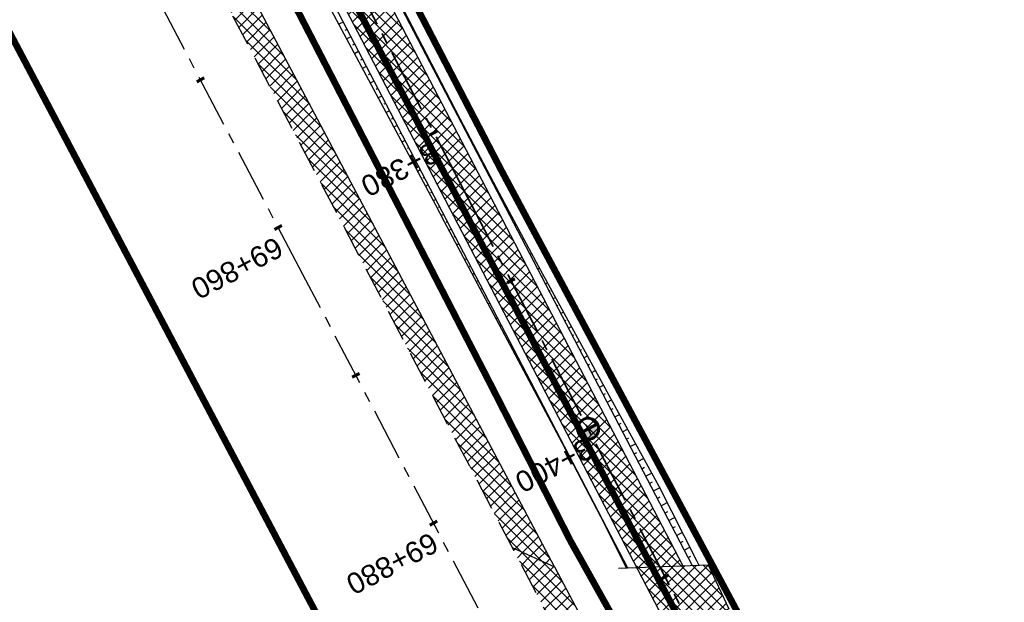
# Model space of a CAD drawing. Header units: metres. Extents: x 7529682 to 7533751, y 5721195 to 5727842.
# Tile 38 of 179: x 7531267 to 7531326, y 5724785 to 5724820. Entities that reach past the tile are written whole.
import ezdxf

# ---------------------------------------------------------------- set-up
doc = ezdxf.new("R2010")
doc.units = ezdxf.units.M
for name, pattern in [('817-dzialki-09-05-04$0$HIDDEN', [0.375, 0.25, -0.125]), ('ACAD_ISO05W100', [33, 24, -3, 0, -3, 0, -3]), ('CENTER', [50.8, 31.75, -6.35, 6.35, -6.35]), ('CENTER2', [28.575, 19.05, -3.175, 3.175, -3.175]), ('HIDDEN', [9.525, 6.35, -3.175])]:
    doc.linetypes.add(name, pattern=pattern)
for name, color, linetype in [('C-DROGI-SYTUACJA', 7, 'Continuous'), ('C-DROGI-SYTUACJA-ETYKIETY', 7, 'Continuous'), ('D-hatch-pobocza', 131, 'Continuous'), ('D-hatch-zjazdy-BA', 244, 'Continuous'), ('D-hatch-zjazdy-kruszywo', 111, 'Continuous'), ('D-pobocza', 60, 'Continuous'), ('D-rowy', 160, 'Continuous'), ('D-skarpa', 2, 'Continuous'), ('D-skarpa-kreskowanie', 2, 'Continuous')]:
    doc.layers.add(name, color=color, linetype=linetype)
for name, color, linetype, lineweight, true_color in [('D-ewidencja-numery', 7, 'Continuous', 50, 0x40ff00), ('D-hatch-ciag-pieszo-rowerowy', 7, 'Continuous', 13, 0xff9f80), ('D-LR-etap-III', 7, '817-dzialki-09-05-04$0$HIDDEN', 50, 0x00008f)]:
    doc.layers.add(name, color=color, linetype=linetype, lineweight=lineweight, true_color=true_color)
for name, color, linetype, lineweight in [('D-krawędzie', 3, 'Continuous', 30), ('D-obrzeża', 2, 'Continuous', 30), ('D-oś', 10, 'CENTER', 30), ('D-pas-drogowy', 7, 'ACAD_ISO05W100', 50), ('D-zjazdy', 202, 'Continuous', 30)]:
    doc.layers.add(name, color=color, linetype=linetype, lineweight=lineweight)
doc.layers.add('poprzeczki', color=7, linetype='Continuous', true_color=0x0000c7)
doc.styles.get("Standard").update_dxf_attribs({"font": 'arial.ttf'})
pattern_1 = [(45, (0.88535, 0.46493), (-0.33675960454, 0.33675960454), []), (135, (0.88535, 0.46493), (-0.33675960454, -0.33675960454), [])]
pattern_2 = [(45, (0, 0), (-0.33675960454, 0.33675960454), []), (135, (0, 0), (-0.33675960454, -0.33675960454), [])]

# ---------------------------------------------------------------- blocks, each defined once
blk = doc.blocks.new('AeccTickLine')
at = {"color": 0, "linetype": 'ByBlock', "lineweight": -2}
blk.add_line((0, 1), (0, -1), dxfattribs=at)
blk = doc.blocks.new('kilometraz')
at = {"linetype": 'ByBlock', "lineweight": -2}
blk.add_hatch(color=0, dxfattribs=at).paths.add_polyline_path([(0, -0.28125, 0.41421356), (0.28125, 0, 0.41421356), (0, 0.28125)])
at = {"color": 0, "linetype": 'ByBlock', "lineweight": -2}
blk.add_line((0, 0.28125), (0, -0.28125), dxfattribs=at)
blk.add_circle((0, 0), 0.28125, dxfattribs=at)

msp = doc.modelspace()

# ---------------------------------------------------------------- hatches: boundary and pattern name
at = {"layer": 'D-hatch-ciag-pieszo-rowerowy'}
h = msp.add_hatch(dxfattribs=at)
h.set_pattern_fill('ANSI37', color=256, scale=0.15, style=0)
h.set_pattern_definition(pattern_1)
h.paths.add_polyline_path([(7531176.002, 5725035.633), (7531173.776, 5725034.493), (7531202.515, 5724979.795), (7531233.696, 5724920.95), (7531258.824, 5724873.473), (7531292.225, 5724809.507), (7531303.703, 5724787.477), (7531306.47, 5724787.579), (7531294.441, 5724810.665), (7531261.037, 5724874.637), (7531235.905, 5724922.12), (7531204.726, 5724980.962)])
at = {"layer": 'D-hatch-pobocza'}
h = msp.add_hatch(dxfattribs=at)
h.set_pattern_fill('ANSI37', color=256, scale=0.15, style=0)
h.set_pattern_definition(pattern_2)
h.paths.add_polyline_path([(7531224.12, 5724929.62), (7531213.15, 5724949.98), (7531200.73, 5724973.91), (7531188.83, 5724996.41), (7531176.89, 5725019.33), (7531166.91, 5725038.07), (7531158.98, 5725054.059), (7531158.142, 5725051.386), (7531167.38, 5725033.767), (7531197.165, 5724976.988), (7531228.151, 5724918.034), (7531253.153, 5724870.491), (7531286.796, 5724806.654), (7531296.235, 5724788.675), (7531298.776, 5724787.518), (7531278.14, 5724826.49), (7531263.88, 5724853.83), (7531259.01, 5724862.85), (7531247.51, 5724884.88), (7531235.21, 5724908.21)])
at = {"layer": 'D-hatch-zjazdy-BA'}
h = msp.add_hatch(dxfattribs=at)
h.set_pattern_fill('ANSI37', color=256, scale=0.15, style=0)
h.set_pattern_definition(pattern_1)
h.paths.add_polyline_path([(7531305.884, 5724783.292), (7531309.218, 5724784.999), (7531307.992, 5724787.635), (7531303.703, 5724787.477)])
at = {"layer": 'D-hatch-zjazdy-kruszywo'}
h = msp.add_hatch(dxfattribs=at)
h.set_pattern_fill('ANSI37', color=256, scale=0.15, style=0)
h.set_pattern_definition(pattern_2)
h.paths.add_polyline_path([(7531298.776, 5724787.518), (7531296.235, 5724788.675), (7531302.441, 5724776.853), (7531302.377, 5724780.719)])

# ---------------------------------------------------------------- linework, layer by layer
at = {"layer": 'C-DROGI-SYTUACJA', "color": 10, "linetype": 'CENTER2', "lineweight": 35, "ltscale": 0.2}
msp.add_lwpolyline([(7531156.869, 5725074.83), (7531166.993, 5725055.55, -0.068732), (7531168.479, 5725051.432), (7531169.1, 5725048.503, 0.068783), (7531171.89, 5725040.776), (7531203.621, 5724980.378), (7531234.8, 5724921.535), (7531259.931, 5724874.055), (7531293.333, 5724810.086), (7531313.16, 5724772.033), (7531341.529, 5724719.923, -0.009023), (7531346.533, 5724710.322), (7531363.735, 5724675.815), (7531380.065, 5724644.823), (7531398.584, 5724609.363), (7531424.897, 5724559.228), (7531446.142, 5724518.961), (7531474.816, 5724464.452), (7531498.201, 5724419.897)], format="xyb", dxfattribs=at)
at = {"layer": 'D-ewidencja-numery', "color": 12, "ltscale": 15, "true_color": 0xc70000}
msp.add_lwpolyline([(7531166.31, 5725074.58), (7531172.29, 5725062.58), (7531170.59, 5725055.606), (7531173.733, 5725044.081), (7531215.342, 5724964.86), (7531238.054, 5724921.685), (7531262.39, 5724875.283), (7531295.587, 5724811.266), (7531348.488, 5724712.363), (7531363.741, 5724682.684), (7531366.987, 5724675.865), (7531382.541, 5724646.111), (7531401.299, 5724610.875), (7531428.965, 5724558.862), (7531449.111, 5724520.398), (7531477.293, 5724465.831), (7531500.996, 5724421.113)], dxfattribs=at)
at = {"layer": 'D-krawędzie', "linetype": 'HIDDEN', "ltscale": 0.3, "flags": 128}
msp.add_lwpolyline([(7530572.01, 5726166.06), (7530620.381, 5726072.761), (7530641.555, 5726032.008), (7530660.961, 5725995.07), (7530689.128, 5725941.54), (7530707.336, 5725907.032), (7530725.256, 5725873.093), (7530743.97, 5725837.654), (7530770.527, 5725787.119), (7530787.864, 5725754.267), (7530809.898, 5725712.542), (7530824.739, 5725684.389), (7530840.856, 5725653.693), (7530860.675, 5725616.154), (7530865.283, 5725607.394), (7530878.05, 5725583.08), (7530918.172, 5725507.178), (7530950.163, 5725446.305), (7530993.419, 5725364.265), (7531022.766, 5725308.719), (7531053.81, 5725249.872), (7531081.166, 5725197.875), (7531103.902, 5725154.541), (7531128.123, 5725108.448), (7531149.3, 5725068.25), (7531167.38, 5725033.767), (7531197.165, 5724976.988), (7531228.151, 5724918.034), (7531253.153, 5724870.491), (7531286.796, 5724806.654), (7531306.74, 5724768.665), (7531335.094, 5724714.652), (7531357.319, 5724672.439), (7531373.645, 5724641.454), (7531392.162, 5724605.999), (7531418.48, 5724555.853), (7531439.727, 5724515.582), (7531468.399, 5724461.077), (7531491.782, 5724416.528), (7531531.99, 5724339.833), (7531557.227, 5724291.659), (7531569.852, 5724267.577), (7531591.376, 5724226.548), (7531610.004, 5724191.103), (7531616.883, 5724177.999), (7531629.985, 5724153.025), (7531641.007, 5724132.022), (7531664.906, 5724087.617), (7531677.644, 5724064.786), (7531683.112, 5724054.988), (7531686.753, 5724048.18), (7531695.448, 5724031.697), (7531703.749, 5724015.917), (7531709.214, 5724005.514), (7531719.389, 5723986.147), (7531726.295, 5723973), (7531732.741, 5723960.736), (7531735.13, 5723956.19)], dxfattribs=at)
at = {"layer": 'D-LR-etap-III', "ltscale": 10, "flags": 128}
msp.add_lwpolyline([(7531750.474, 5723895.103, 0.4, 0.4, 0), (7531750.505, 5723895.13, 0.4, 0.4, 0), (7531682.71, 5724022.92, 0.4, 0.4, 0), (7531619.177, 5724147.204, 0.4, 0.4, 0), (7531592.309, 5724198.489, 0.4, 0.4, 0), (7531553.264, 5724272.919, 0.4, 0.4, 0), (7531504.02, 5724366.79, 0.4, 0.4, 0), (7531482.09, 5724407.62, 0.4, 0.4, 0), (7531412.35, 5724541.183, 0.4, 0.4, 0), (7531388.464, 5724586.93, 0.4, 0.4, 0), (7531345.12, 5724669.94, 0.4, 0.4, 0), (7531127.66, 5725081.67, 0.4, 0.4, 0), (7531059.253, 5725211.041, 0.4, 0.4, 0), (7531008.007, 5725307.954, 0.4, 0.4, 0), (7530964.182, 5725390.836, 0.4, 0.4, 0), (7530914.557, 5725484.684, 0.4, 0.4, 0), (7530865.243, 5725577.494, 0.4, 0.4, 0), (7530840.085, 5725624.059, 0.4, 0.4, 0), (7530802.56, 5725694.925, 0.4, 0.4, 0), (7530755.54, 5725787.51, 0.4, 0.4, 0), (7530708.718, 5725876.303, 0.4, 0.4, 0), (7530695.12, 5725902.09, 0.4, 0.4, 0), (7530642.914, 5726001.078, 0.4, 0.4, 0), (7530634.935, 5726016.147, 0.4, 0.4, 0), (7530610.82, 5726061.93, 0.4, 0.4, 0), (7530610.82, 5726061.93, 0.4, 0.4, 0), (7530607.21, 5726063.51, 0.4, 0.4, 0), (7530597.42, 5726080.68, 0.4, 0.4, 0), (7530591.16, 5726088.44, 0.4, 0.4, 0), (7530581.28, 5726107.21, 0.4, 0.4, 0), (7530571.29, 5726130.56, 0.4, 0.4, 0), (7530549.555, 5726171.527, 0.4, 0.4, 0), (7530531.014, 5726206.474, 0.4, 0.4, 0), (7530516.461, 5726236.017, 0.4, 0.4, 0), (7530500.799, 5726266.141, 0.4, 0.4, 0), (7530491.35, 5726283.94, 0.4, 0.4, 0), (7530482.4, 5726303.41, 0.4, 0.4, 0), (7530482.4, 5726303.41, 0.4, 0.4, 0), (7530450.41, 5726357.28, 0.4, 0.4, 0), (7530397.759, 5726458.5, 0.4, 0.4, 0), (7530334.708, 5726583.665, 0.4, 0.4, 0), (7530303.939, 5726645.168, 0.4, 0.4, 0), (7530300.51, 5726651.778, 0.4, 0.4, 0), (7530289.214, 5726671.967, 0.4, 0.4, 0), (7530281.54, 5726685.57, 0.4, 0.4, 0), (7530261.371, 5726724.163, 0.4, 0.4, 0), (7530254.03, 5726738.21, 0.4, 0.4, 0), (7530197.22, 5726845.06, 0.4, 0.4, 0), (7530194.71, 5726849.15, 0.4, 0.4, 0), (7530195.92, 5726850.75, 0.4, 0.4, 0), (7530170.547, 5726892.961, 0.4, 0.4, 0), (7530143.175, 5726945.066, 0.4, 0.4, 0), (7530105.06, 5727018.32, 0.4, 0.4, 0), (7530100.06, 5727027.16, 0.4, 0.4, 0), (7530062.319, 5727099.625, 0.4, 0.4, 0), (7530015.379, 5727189.42, 0.4, 0.4, 0), (7529983.208, 5727250.207, 0.4, 0.4, 0), (7529953.284, 5727306.747, 0.4, 0.4, 0), (7529900.671, 5727406.159, 0.4, 0.4, 0), (7529890.63, 5727425.131, 0.4, 0.4, 0), (7529875.155, 5727454.426, 0.4, 0.4, 0), (7529857.56, 5727487.787, 0.4, 0.4, 0), (7529835.194, 5727530.193, 0.4, 0.4, 0), (7529811.741, 5727574.662, 0.4, 0.4, 0), (7529792.102, 5727611.923, 0.4, 0.4, 0), (7529768.066, 5727657.47, 0.4, 0.4, 0), (7529755.211, 5727682.131, 0.4, 0.4, 0), (7529753.31, 5727681.13, 0.4, 0.4, 0), (7529739.21, 5727707.77, 0.4, 0.4, 0), (7529735.395, 5727711.252, 0.4, 0.4, 0), (7529725.42, 5727730.2, 0.4, 0.4, 0), (7529723.55, 5727729.88, 0.4, 0.4, 0), (7529695.567, 5727782.932, 0.4, 0.4, 0), (7529717.68, 5727794.024, 0.4, 0.4, 0), (7529736.275, 5727758.647, 0.4, 0.4, 0), (7529736.275, 5727758.647, 0.4, 0.4, 0), (7529744.511, 5727750.406, 0.4, 0.4, 0), (7529744.511, 5727750.406, 0.4, 0.4, 0), (7529750.283, 5727738.55, 0.4, 0.4, 0), (7529777.109, 5727687.569, 0.4, 0.4, 0), (7529796.515, 5727651.33, 0.4, 0.4, 0), (7529814.938, 5727616.793, 0.4, 0.4, 0), (7529839.007, 5727572.304, 0.4, 0.4, 0), (7529860.618, 5727532.509, 0.4, 0.4, 0), (7529882.349, 5727491.504, 0.4, 0.4, 0), (7529904.865, 5727449.096, 0.4, 0.4, 0), (7529920.747, 5727418.885, 0.4, 0.4, 0), (7529946.677, 5727368.547, 0.4, 0.4, 0), (7529972.025, 5727320.573, 0.4, 0.4, 0), (7529987.74, 5727290.153, 0.4, 0.4, 0), (7529996.497, 5727273.662, 0.4, 0.4, 0), (7530017.541, 5727234.203, 0.4, 0.4, 0), (7530033.054, 5727204.864, 0.4, 0.4, 0), (7530051.623, 5727170.223, 0.4, 0.4, 0), (7530069.277, 5727137.016, 0.4, 0.4, 0), (7530089.385, 5727097.534, 0.4, 0.4, 0), (7530109.713, 5727060.747, 0.4, 0.4, 0), (7530136.77, 5727011.64, 0.4, 0.4, 0), (7530162.447, 5726962.744, 0.4, 0.4, 0), (7530187.674, 5726916.992, 0.4, 0.4, 0), (7530207.821, 5726879.335, 0.4, 0.4, 0), (7530230.626, 5726834.519, 0.4, 0.4, 0), (7530262.288, 5726776.618, 0.4, 0.4, 0), (7530277.51, 5726760.213, 0.4, 0.4, 0), (7530286.037, 5726744.107, 0.4, 0.4, 0), (7530288.097, 5726735.884, 0.4, 0.4, 0), (7530290.394, 5726725.047, 0.4, 0.4, 0), (7530296.177, 5726713.583, 0.4, 0.4, 0), (7530302.726, 5726701.182, 0.4, 0.4, 0), (7530325.685, 5726657.466, 0.4, 0.4, 0), (7530343.244, 5726623.649, 0.4, 0.4, 0), (7530360.23, 5726591.747, 0.4, 0.4, 0), (7530383.209, 5726548.059, 0.4, 0.4, 0), (7530406.018, 5726503.606, 0.4, 0.4, 0), (7530427.465, 5726462.62, 0.4, 0.4, 0), (7530447.928, 5726424.388, 0.4, 0.4, 0), (7530471.127, 5726379.921, 0.4, 0.4, 0), (7530490.501, 5726343.033, 0.4, 0.4, 0), (7530509.499, 5726306.733, 0.4, 0.4, 0), (7530529.89, 5726267.244, 0.4, 0.4, 0), (7530543.852, 5726238.99, 0.4, 0.4, 0), (7530554.809, 5726218.944, 0.4, 0.4, 0), (7530559.027, 5726212.223, 0.4, 0.4, 0), (7530563.061, 5726206.41, 0.4, 0.4, 0), (7530566.934, 5726200.464, 0.4, 0.4, 0), (7530569.771, 5726194.902, 0.4, 0.4, 0), (7530571.473, 5726191.282, 0.4, 0.4, 0), (7530572.839, 5726188.025, 0.4, 0.4, 0), (7530575.295, 5726182.035, 0.4, 0.4, 0), (7530579.737, 5726173.306, 0.4, 0.4, 0), (7530583.3, 5726167.41, 0.4, 0.4, 0), (7530593.4, 5726163.33, 0.4, 0.4, 0), (7530598.618, 5726155.264, 0.4, 0.4, 0), (7530608.258, 5726140.497, 0.4, 0.4, 0), (7530603.27, 5726136.83, 0.4, 0.4, 0), (7530606.53, 5726131.84, 0.4, 0.4, 0), (7530604.239, 5726124.217, 0.4, 0.4, 0), (7530605.847, 5726121.63, 0.4, 0.4, 0), (7530608.972, 5726116.164, 0.4, 0.4, 0), (7530618.114, 5726097.791, 0.4, 0.4, 0), (7530651.213, 5726034.96, 0.4, 0.4, 0), (7530670.244, 5725998.611, 0.4, 0.4, 0), (7530698.075, 5725945.953, 0.4, 0.4, 0), (7530716.506, 5725911.305, 0.4, 0.4, 0), (7530735.223, 5725875.667, 0.4, 0.4, 0), (7530752.504, 5725842.155, 0.4, 0.4, 0), (7530778.311, 5725793.501, 0.4, 0.4, 0), (7530797.5, 5725756.382, 0.4, 0.4, 0), (7530812.519, 5725728.289, 0.4, 0.4, 0), (7530820.039, 5725713.16, 0.4, 0.4, 0), (7530822.422, 5725710.194, 0.4, 0.4, 0), (7530833.155, 5725688.801, 0.4, 0.4, 0), (7530849.629, 5725656.159, 0.4, 0.4, 0), (7530867.983, 5725621.964, 0.4, 0.4, 0), (7530872.63, 5725612.888, 0.4, 0.4, 0), (7530880.354, 5725597.595, 0.4, 0.4, 0), (7530883.839, 5725593.389, 0.4, 0.4, 0), (7530891.782, 5725587.763, 0.4, 0.4, 0), (7530895.039, 5725584.281, 0.4, 0.4, 0), (7530897.034, 5725580.941, 0.4, 0.4, 0), (7530900.952, 5725579.946, 0.4, 0.4, 0), (7530904.81, 5725571.977, 0.4, 0.4, 0), (7530903.682, 5725568.566, 0.4, 0.4, 0), (7530908.901, 5725558.845, 0.4, 0.4, 0), (7530910.252, 5725545.672, 0.4, 0.4, 0), (7530912.873, 5725538.646, 0.4, 0.4, 0), (7530945.278, 5725478.464, 0.4, 0.4, 0), (7530959.692, 5725450.246, 0.4, 0.4, 0), (7531002.827, 5725368.192, 0.4, 0.4, 0), (7531044.704, 5725290.314, 0.4, 0.4, 0), (7531064.099, 5725253.213, 0.4, 0.4, 0), (7531083.01, 5725216.678, 0.4, 0.4, 0), (7531113.013, 5725158.466, 0.4, 0.4, 0), (7531137.364, 5725113.071, 0.4, 0.4, 0), (7531150.831, 5725086.712, 0.4, 0.4, 0), (7531159.746, 5725076.641, 0.4, 0.4, 0), (7531166.31, 5725074.58, 0.4, 0.4, 0), (7531172.29, 5725062.58, 0.4, 0.4, 0), (7531170.59, 5725055.606, 0.4, 0.4, 0), (7531173.733, 5725044.081, 0.4, 0.4, 0), (7531215.342, 5724964.86, 0.4, 0.4, 0), (7531238.054, 5724921.685, 0.4, 0.4, 0), (7531262.39, 5724875.283, 0.4, 0.4, 0), (7531295.587, 5724811.266, 0.4, 0.4, 0), (7531348.488, 5724712.363, 0.4, 0.4, 0), (7531363.741, 5724682.684, 0.4, 0.4, 0), (7531366.987, 5724675.865, 0.4, 0.4, 0), (7531382.541, 5724646.111, 0.4, 0.4, 0), (7531401.299, 5724610.875, 0.4, 0.4, 0), (7531428.965, 5724558.862, 0.4, 0.4, 0), (7531449.111, 5724520.398, 0.4, 0.4, 0), (7531477.293, 5724465.831, 0.4, 0.4, 0), (7531500.996, 5724421.113, 0.4, 0.4, 0), (7531512.122, 5724400.549, 0.4, 0.4, 0), (7531513.782, 5724396.757, 0.4, 0.4, 0), (7531526.32, 5724379.39, 0.4, 0.4, 0), (7531566.784, 5724302.736, 0.4, 0.4, 0), (7531612.277, 5724225.61, 0.4, 0.4, 0), (7531620.493, 5724210.548, 0.4, 0.4, 0), (7531631.578, 5724196.258, 0.4, 0.4, 0), (7531653.484, 5724152.434, 0.4, 0.4, 0), (7531661.151, 5724128.494, 0.4, 0.4, 0), (7531673.881, 5724101.186, 0.4, 0.4, 0), (7531684.691, 5724081.184, 0.4, 0.4, 0), (7531699.212, 5724051.17, 0.4, 0.4, 0), (7531704.034, 5724040.584, 0.4, 0.4, 0), (7531704.034, 5724040.584, 0.4, 0.4, 0), (7531703.913, 5724037.17, 0.4, 0.4, 0), (7531736.42, 5723969.232, 0.4, 0.4, 0), (7531738.285, 5723967.699, 0.4, 0.4, 0), (7531742.181, 5723962.346, 0.4, 0.4, 0), (7531744.286, 5723958.616, 0.4, 0.4, 0), (7531755.393, 5723944.193, 0.4, 0.4, 0), (7531758.69, 5723936.76, 0.4, 0.4, 0), (7531780.08, 5723929.25, 0.4, 0.4, 0), (7531792.612, 5723906.338, 0.4, 0.4, 0), (7531792.612, 5723906.338, 0.4, 0.4, 0), (7531756.962, 5723883.055, 0.4, 0.4, 0), (7531750.46, 5723895.13, 0.4, 0.4, 0), (7531750.46, 5723895.13, 0, 0, 0)], format="xyseb", dxfattribs=at)
at = {"layer": 'D-obrzeża'}
for points in [[(7531306.47, 5724787.579), (7531294.441, 5724810.665), (7531261.037, 5724874.637), (7531235.905, 5724922.12), (7531204.726, 5724980.962), (7531173.078, 5725041.197, -0.068789), (7531170.289, 5725048.924), (7531169.644, 5725051.962, 0.068574), (7531168.256, 5725055.815), (7531166.709, 5725058.764, -0.29099), (7531166.888, 5725060.903), (7531168.105, 5725062.505)], [(7531162.547, 5725061.318), (7531165.882, 5725054.959, -0.068574), (7531167.27, 5725051.106), (7531167.915, 5725048.068, 0.068789), (7531170.704, 5725040.34), (7531202.515, 5724979.795), (7531233.696, 5724920.95), (7531258.824, 5724873.473), (7531292.225, 5724809.507), (7531312.052, 5724771.454), (7531340.423, 5724719.339, -0.00902), (7531345.426, 5724709.741), (7531362.629, 5724675.233), (7531378.958, 5724644.242), (7531397.477, 5724608.783), (7531423.79, 5724558.646), (7531445.036, 5724518.378), (7531473.71, 5724463.87), (7531497.095, 5724419.316), (7531505.905, 5724402.511, -0.033171), (7531508.586, 5724396.451), (7531511.248, 5724389.164)]]:
    msp.add_lwpolyline(points, format="xyb", dxfattribs=at)
at = {"layer": 'D-oś', "ltscale": 0.1}
msp.add_lwpolyline([(7531488.683, 5724414.901), (7531465.302, 5724459.448), (7531436.63, 5724513.951), (7531415.383, 5724554.223), (7531389.061, 5724604.375), (7531370.545, 5724639.828), (7531354.222, 5724670.808), (7531331.996, 5724713.024), (7531303.641, 5724767.038), (7531283.699, 5724805.024), (7531250.055, 5724868.862), (7531225.053, 5724916.406), (7531194.065, 5724975.362), (7531164.28, 5725032.142), (7531146.202, 5725066.622)], dxfattribs=at)
at = {"layer": 'D-pas-drogowy', "ltscale": 0.2, "flags": 128}
msp.add_lwpolyline([(7531633.019, 5724182.834, 0.4, 0.4, 0), (7531617.559, 5724211.608, 0.4, 0.4, 0), (7531566.784, 5724302.736, 0.4, 0.4, 0), (7531538.419, 5724356.47, 0.4, 0.4, 0), (7531526.32, 5724379.39, 0.4, 0.4, 0), (7531516.102, 5724393.607, 0.4, 0.4, 0.001485), (7531513.78, 5724396.838, 0.4, 0.4, 0), (7531501.87, 5724413.41, 0.4, 0.4, 0), (7531474.926, 5724464.508, 0.4, 0.4, 0), (7531446.2, 5724518.992, 0.4, 0.4, 0), (7531424.962, 5724559.262, 0.4, 0.4, 0), (7531398.444, 5724609.566, 0.4, 0.4, 0), (7531379.647, 5724645.216, 0.4, 0.4, 0), (7531365.23, 5724672.56, 0.4, 0.4, 0), (7531341.306, 5724717.915, 0.4, 0.4, 0), (7531312.9, 5724771.789, 0.4, 0.4, 0), (7531292.591, 5724810.307, 0.4, 0.4, 0), (7531259.392, 5724873.271, 0.4, 0.4, 0), (7531233.74, 5724921.923, 0.4, 0.4, 0), (7531203.073, 5724980.092, 0.4, 0.4, 0), (7531173.471, 5725036.225, 0.4, 0.4, 0), (7531168.27, 5725046.09, 0.4, 0.4, 0), (7531172.29, 5725062.58, 0.4, 0.4, 0), (7531166.31, 5725074.58, 0.4, 0.4, 0), (7531150.32, 5725079.6, 0.4, 0.4, 0), (7531141.5, 5725096.43, 0.4, 0.4, 0), (7531109.312, 5725157.814, 0.4, 0.4, 0), (7531086.641, 5725201.048, 0.4, 0.4, 0), (7531059.198, 5725253.384, 0.4, 0.4, 0), (7531028.207, 5725312.489, 0.4, 0.4, 0), (7530999.105, 5725367.99, 0.4, 0.4, 0), (7530956.248, 5725449.725, 0.4, 0.4, 0), (7530924.398, 5725510.464, 0.4, 0.4, 0), (7530897.51, 5725561.74, 0.4, 0.4, 0), (7530894.46, 5725566.14, 0.4, 0.4, 0), (7530892.16, 5725570.49, 0.4, 0.4, 0), (7530869.363, 5725613.307, 0.4, 0.4, 0), (7530861.694, 5725627.705, 0.4, 0.4, 0), (7530852.74, 5725644.52, 0.4, 0.4, 0), (7530831.51, 5725684.2, 0.4, 0.4, 0), (7530811.13, 5725722.52, 0.4, 0.4, 0), (7530792.348, 5725757.941, 0.4, 0.4, 0), (7530768.03, 5725803.8, 0.4, 0.4, 0), (7530748.769, 5725840.179, 0.4, 0.4, 0), (7530727.7, 5725879.97, 0.4, 0.4, 0), (7530712.098, 5725909.545, 0.4, 0.4, 0), (7530693.644, 5725944.645, 0.4, 0.4, 0), (7530665.702, 5725997.539, 0.4, 0.4, 0), (7530641.76, 5726042.88, 0.4, 0.4, 0), (7530616.5, 5726091.48, 0.4, 0.4, 0), (7530604.628, 5726114.32, 0.4, 0.4, -0.007763), (7530602.5, 5726118.43, 0.4, 0.4, 0), (7530603.992, 5726123.395, 0.4, 0.4, 0), (7530606.53, 5726131.84, 0.4, 0.4, 0), (7530603.27, 5726136.83, 0.4, 0.4, 0), (7530593.776, 5726151.369, 0.4, 0.4, 0), (7530590.203, 5726156.84, 0.4, 0.4, 0), (7530583.3, 5726167.41, 0.4, 0.4, 0), (7530580.578, 5726170.428, 0.4, 0.4, 0), (7530575.85, 5726175.67, 0.4, 0.4, 0), (7530569.01, 5726186.66, 0.4, 0.4, 0), (7530562.555, 5726199.189, 0.4, 0.4, 0), (7530555.67, 5726211.39, 0.4, 0.4, 0), (7530548.29, 5726224.23, 0.4, 0.4, 0), (7530540.58, 5726237.71, 0.4, 0.4, 0), (7530532.68, 5726252.65, 0.4, 0.4, 0), (7530524.06, 5726269.35, 0.4, 0.4, 0), (7530502.82, 5726309.91, 0.4, 0.4, 0), (7530488.83, 5726336.63, 0.4, 0.4, 0), (7530466.03, 5726380.16, 0.4, 0.4, 0), (7530438.47, 5726432.77, 0.4, 0.4, 0), (7530424.53, 5726459.09, 0.4, 0.4, 0), (7530401.63, 5726502.97, 0.4, 0.4, 0), (7530383.38, 5726538.06, 0.4, 0.4, 0), (7530353.97, 5726593.52, 0.4, 0.4, 0), (7530338.47, 5726622.74, 0.4, 0.4, 0), (7530322.01, 5726653.88, 0.4, 0.4, 0), (7530297.54, 5726700.33, 0.4, 0.4, 0), (7530287.38, 5726719.6, 0.4, 0.4, 0), (7530285.95, 5726722.316, 0.4, 0.4, 0), (7530280.26, 5726733.12, 0.4, 0.4, 0), (7530266.73, 5726758.74, 0.4, 0.4, 0), (7530260.42, 5726770.47, 0.4, 0.4, 0), (7530253.25, 5726783.82, 0.4, 0.4, 0), (7530244.95, 5726799.33, 0.4, 0.4, 0), (7530239.39, 5726808.49, 0.4, 0.4, 0), (7530238.29, 5726807.9, 0.4, 0.4, 0), (7530218.11, 5726850.67, 0.4, 0.4, 0), (7530175.907, 5726928.168, 0.4, 0.4, 0), (7530096.68, 5727076.15, 0.4, 0.4, 0), (7530094.68, 5727079.89, 0.4, 0.4, 0), (7530064.597, 5727135.523, 0.4, 0.4, 0), (7530046.731, 5727168.892, 0.4, 0.4, 0), (7530025.803, 5727208.461, 0.4, 0.4, 0), (7530012.847, 5727232.979, 0.4, 0.4, 0), (7529994.15, 5727268.45, 0.4, 0.4, 0), (7529981.671, 5727291.93, 0.4, 0.4, 0), (7529949.89, 5727351.73, 0.4, 0.4, 0), (7529924.75, 5727399.03, 0.4, 0.4, 0), (7529915.516, 5727417.1, 0.4, 0.4, 0), (7529885.83, 5727475.19, 0.4, 0.4, 0), (7529862.56, 5727519.97, 0.4, 0.4, 0), (7529852.985, 5727538.191, 0.4, 0.4, 0), (7529836.513, 5727569.511, 0.4, 0.4, 0), (7529815.369, 5727609.141, 0.4, 0.4, 0), (7529792.795, 5727651.247, 0.4, 0.4, 0), (7529774.199, 5727685.858, 0.4, 0.4, 0), (7529746.966, 5727736.059, 0.4, 0.4, 0), (7529733.92, 5727757.62, 0.4, 0.4, 0), (7529708.607, 5727806.389, 0.4, 0.4, 0), (7529688.492, 5727796.345, 0.4, 0.4, 0), (7529723.55, 5727729.88, 0.4, 0.4, 0), (7529725.42, 5727730.2, 0.4, 0.4, 0), (7529735.38, 5727711.28, 0.4, 0.4, 0), (7529739.21, 5727707.77, 0.4, 0.4, 0), (7529753.31, 5727681.13, 0.4, 0.4, 0), (7529755.178, 5727682.114, 0.4, 0.4, 0), (7529792.102, 5727611.923, 0.4, 0.4, 0), (7529811.741, 5727574.662, 0.4, 0.4, 0), (7529835.194, 5727530.193, 0.4, 0.4, 0), (7529857.56, 5727487.787, 0.4, 0.4, 0), (7529875.155, 5727454.426, 0.4, 0.4, 0), (7529890.63, 5727425.131, 0.4, 0.4, 0), (7529900.671, 5727406.159, 0.4, 0.4, 0), (7529953.284, 5727306.747, 0.4, 0.4, 0), (7529983.208, 5727250.207, 0.4, 0.4, 0), (7530015.379, 5727189.42, 0.4, 0.4, 0), (7530062.319, 5727099.625, 0.4, 0.4, 0), (7530100.06, 5727027.16, 0.4, 0.4, 0), (7530105.06, 5727018.32, 0.4, 0.4, 0), (7530143.175, 5726945.066, 0.4, 0.4, 0), (7530170.547, 5726892.961, 0.4, 0.4, 0), (7530195.92, 5726850.75, 0.4, 0.4, 0), (7530194.71, 5726849.15, 0.4, 0.4, 0), (7530197.22, 5726845.06, 0.4, 0.4, 0), (7530254.03, 5726738.21, 0.4, 0.4, 0), (7530261.371, 5726724.163, 0.4, 0.4, 0), (7530281.54, 5726685.57, 0.4, 0.4, 0), (7530289.214, 5726671.967, 0.4, 0.4, 0), (7530300.51, 5726651.778, 0.4, 0.4, 0), (7530303.939, 5726645.168, 0.4, 0.4, 0), (7530334.708, 5726583.665, 0.4, 0.4, 0), (7530397.759, 5726458.5, 0.4, 0.4, 0), (7530450.41, 5726357.28, 0.4, 0.4, 0), (7530482.4, 5726303.41, 0.4, 0.4, 0), (7530483.688, 5726301.003, 0.4, 0.4, 0), (7530491.35, 5726283.94, 0.4, 0.4, 0), (7530512.67, 5726243.78, 0.4, 0.4, 0), (7530529.43, 5726209.46, 0.4, 0.4, 0), (7530571.29, 5726130.56, 0.4, 0.4, 0), (7530581.28, 5726107.21, 0.4, 0.4, 0), (7530591.16, 5726088.44, 0.4, 0.4, 0), (7530597.42, 5726080.68, 0.4, 0.4, 0), (7530607.21, 5726063.51, 0.4, 0.4, 0), (7530610.82, 5726061.93, 0.4, 0.4, 0), (7530634.935, 5726016.147, 0.4, 0.4, 0), (7530642.914, 5726001.078, 0.4, 0.4, 0), (7530695.12, 5725902.09, 0.4, 0.4, 0), (7530708.718, 5725876.303, 0.4, 0.4, 0), (7530755.54, 5725787.51, 0.4, 0.4, 0), (7530802.56, 5725694.925, 0.4, 0.4, 0), (7530840.085, 5725624.059, 0.4, 0.4, 0), (7530865.243, 5725577.494, 0.4, 0.4, 0), (7530914.557, 5725484.684, 0.4, 0.4, 0), (7530964.182, 5725390.836, 0.4, 0.4, 0), (7531008.007, 5725307.954, 0.4, 0.4, 0), (7531059.253, 5725211.041, 0.4, 0.4, 0), (7531127.66, 5725081.67, 0.4, 0.4, 0), (7531345.12, 5724669.94, 0.4, 0.4, 0), (7531388.464, 5724586.93, 0.4, 0.4, 0), (7531412.35, 5724541.183, 0.4, 0.4, 0), (7531482.09, 5724407.62, 0.4, 0.4, 0), (7531504.02, 5724366.79, 0.4, 0.4, 0), (7531519.374, 5724337.52, 0.4, 0.4, 0), (7531563.749, 5724252.932, 0.4, 0.4, 0), (7531602.175, 5724179.681, 0.4, 0.4, 0), (7531619.177, 5724147.204, 0.4, 0.4, 0), (7531625.038, 5724135.635, 0.4, 0.4, 0), (7531656.796, 5724073.316, 0.4, 0.4, 0), (7531675.12, 5724037.36, 0.4, 0.4, 0), (7531682.71, 5724022.92, 0.4, 0.4, 0), (7531705.565, 5723979.811, 0.4, 0.4, 0), (7531736.606, 5723921.262, 0.4, 0.4, 0), (7531750.46, 5723895.13, 0.4, 0.4, 0), (7531740.77, 5723886.56, 0.4, 0.4, 0), (7531732.86, 5723885, 0.4, 0.4, 0), (7531722.18, 5723887.77, 0.4, 0.4, 0), (7531729.87, 5723862.17, 0.4, 0.4, 0), (7531742.92, 5723861.93, 0.4, 0.4, 0), (7531763.71, 5723859.52, 0.4, 0.4, 0), (7531768.42, 5723854.12, 0.4, 0.4, 0), (7531787.42, 5723817.97, 0.4, 0.4, 0), (7531795.57, 5723809.82, 0.4, 0.4, 0), (7531816.347, 5723819.85, 0.4, 0.4, 0), (7531816.347, 5723819.85, 0.4, 0.4, 0), (7531805.06, 5723843.23, 0.4, 0.4, 0), (7531803.61, 5723886.23, 0.4, 0.4, 0), (7531803.61, 5723886.23, 0.4, 0.4, 0), (7531780.08, 5723929.25, 0.4, 0.4, 0), (7531758.69, 5723936.76, 0.4, 0.4, 0), (7531749.359, 5723946.412, 0.4, 0.4, 0), (7531742.71, 5723953.29, 0.4, 0.4, 0), (7531735.177, 5723967.878, 0.4, 0.4, 0), (7531722.37, 5723992.68, 0.4, 0.4, 0), (7531705.042, 5724030.886, 0.4, 0.4, 0), (7531699.47, 5724043.17, 0.4, 0.4, 0), (7531692.69, 5724058.11, 0.4, 0.4, 0), (7531679.672, 5724084.017, 0.4, 0.4, 0), (7531674.55, 5724094.21, 0.4, 0.4, 0), (7531666.633, 5724114.003, 0.4, 0.4, 0), (7531649, 5724153.82, 0.4, 0.4, 0), (7531641.49, 5724149.34, 0.4, 0.4, 0), (7531626.04, 5724179.34, 0.4, 0.4, 0), (7531633.03, 5724182.84, 0, 0, 0)], format="xyseb", dxfattribs=at)
at = {"layer": 'D-pobocza'}
for points in [[(7531307.023, 5724787.599), (7531294.884, 5724810.896), (7531261.48, 5724874.869), (7531236.347, 5724922.354), (7531205.169, 5724981.195), (7531173.553, 5725041.368, -0.068789), (7531170.764, 5725049.096), (7531170.119, 5725052.133, 0.068574), (7531168.73, 5725055.986), (7531167.152, 5725058.996, -0.29099), (7531167.286, 5725060.6), (7531168.707, 5725062.47)], [(7531162.212, 5725060.882), (7531165.407, 5725054.788, -0.068574), (7531166.795, 5725050.935), (7531167.44, 5725047.896, 0.068789), (7531170.23, 5725040.168), (7531202.073, 5724979.562), (7531233.254, 5724920.716), (7531258.382, 5724873.241), (7531291.782, 5724809.276), (7531303.156, 5724787.446)]]:
    msp.add_lwpolyline(points, format="xyb", dxfattribs=at)
msp.add_lwpolyline([(7531298.776, 5724787.518), (7531278.14, 5724826.49), (7531263.88, 5724853.83), (7531259.01, 5724862.85), (7531247.51, 5724884.88), (7531235.21, 5724908.21), (7531224.12, 5724929.62), (7531213.15, 5724949.98), (7531200.73, 5724973.91), (7531188.83, 5724996.41), (7531176.89, 5725019.33), (7531166.91, 5725038.07), (7531158.98, 5725054.059), (7531158.142, 5725051.386)], dxfattribs=at)
at = {"layer": 'D-rowy', "linetype": 'HIDDEN', "ltscale": 0.1, "const_width": 0.4, "flags": 128}
msp.add_lwpolyline([(7531506.121, 5724397.133), (7531489.191, 5724429.341), (7531483.4, 5724440.512), (7531478.412, 5724450.147), (7531462.901, 5724479.304), (7531434.633, 5724532.162), (7531396.749, 5724604.645), (7531378.596, 5724640.173), (7531368.21, 5724659.05), (7531363.9, 5724666.92), (7531355.877, 5724682.662), (7531338.033, 5724716.835), (7531309.902, 5724770.333), (7531304.158, 5724781.147), (7531299.737, 5724789.052), (7531294.93, 5724798.468), (7531279.862, 5724827.641), (7531247.715, 5724888.417), (7531220.373, 5724940.873), (7531195.514, 5724987.527), (7531168.706, 5725038.836), (7531161.296, 5725053.455), (7531161.296, 5725053.455)], dxfattribs=at)
at = {"layer": 'D-skarpa', "linetype": 'Continuous'}
for points in [[(7531230.708, 5724934.053, -0.000223), (7531256.277, 5724885.356), (7531258.574, 5724880.914), (7531261.648, 5724874.964), (7531263.151, 5724872.011), (7531267.688, 5724863.099), (7531270.049, 5724858.691), (7531272.444, 5724854.301), (7531274.719, 5724849.848), (7531276.999, 5724845.398), (7531279.375, 5724840.998), (7531281.743, 5724836.594), (7531286.35, 5724827.719), (7531288.531, 5724823.211), (7531290.815, 5724818.767), (7531293.119, 5724814.331), (7531294.924, 5724810.915), (7531295.463, 5724809.898), (7531297.815, 5724805.5), (7531302.62, 5724796.728), (7531305.022, 5724792.341), (7531307.283, 5724787.881), (7531307.417, 5724787.613)], [(7531228.71, 5724927.335, -0.000386), (7531236.047, 5724914.248), (7531238.562, 5724909.923), (7531240.908, 5724905.507), (7531247.955, 5724892.266), (7531250.347, 5724887.875), (7531252.783, 5724883.507), (7531255.08, 5724879.065), (7531257.339, 5724874.604), (7531258.085, 5724873.078), (7531259.493, 5724870.101), (7531261.633, 5724865.577), (7531264.108, 5724861.229), (7531266.812, 5724857.001), (7531269.084, 5724852.546), (7531271.476, 5724848.155), (7531280.42, 5724830.262), (7531282.741, 5724825.834), (7531291.634, 5724809.199), (7531292.169, 5724808.196), (7531299.223, 5724794.958), (7531301.525, 5724790.519), (7531303.079, 5724787.454)]]:
    msp.add_lwpolyline(points, format="xyb", dxfattribs=at)
at = {"layer": 'D-skarpa-kreskowanie', "linetype": 'Continuous'}
for p, q in [((7531286.104, 5724820.15, 108.59), (7531285.85, 5724820.017, 108.399)), ((7531290.137, 5724819.987, 108.724), (7531290.145, 5724819.991, 108.718)), ((7531286.335, 5724819.706, 108.591), (7531286.211, 5724819.641, 108.497)), ((7531286.567, 5724819.263, 108.592), (7531286.322, 5724819.135, 108.408)), ((7531290.369, 5724819.544, 108.725), (7531290.382, 5724819.55, 108.715)), ((7531286.798, 5724818.82, 108.593), (7531286.678, 5724818.757, 108.502)), ((7531290.6, 5724819.1, 108.726), (7531290.606, 5724819.103, 108.721)), ((7531290.832, 5724818.657, 108.727), (7531290.842, 5724818.663, 108.719)), ((7531287.03, 5724818.377, 108.594), (7531286.793, 5724818.253, 108.416)), ((7531291.063, 5724818.214, 108.728), (7531291.068, 5724818.217, 108.724)), ((7531287.261, 5724817.934, 108.595), (7531287.145, 5724817.873, 108.507)), ((7531287.493, 5724817.49, 108.596), (7531287.265, 5724817.371, 108.424)), ((7531291.294, 5724817.771, 108.728), (7531291.304, 5724817.776, 108.723)), ((7531287.724, 5724817.047, 108.597), (7531287.612, 5724816.989, 108.513)), ((7531291.526, 5724817.328, 108.729), (7531291.53, 5724817.33, 108.728)), ((7531291.757, 5724816.884, 108.73), (7531291.765, 5724816.889, 108.728)), ((7531287.955, 5724816.604, 108.598), (7531287.736, 5724816.49, 108.433)), ((7531291.989, 5724816.441, 108.731), (7531291.993, 5724816.443, 108.731)), ((7531288.187, 5724816.161, 108.598), (7531288.079, 5724816.105, 108.518)), ((7531288.418, 5724815.717, 108.599), (7531288.208, 5724815.608, 108.441)), ((7531292.22, 5724815.998, 108.732), (7531292.227, 5724816.002, 108.732)), ((7531288.65, 5724815.274, 108.6), (7531288.547, 5724815.22, 108.523)), ((7531292.458, 5724815.558, 108.734), (7531292.455, 5724815.557, 108.734)), ((7531292.689, 5724815.115, 108.736), (7531292.683, 5724815.112, 108.734)), ((7531288.881, 5724814.831, 108.601), (7531288.679, 5724814.726, 108.45)), ((7531292.92, 5724814.671, 108.738), (7531292.917, 5724814.67, 108.737)), ((7531289.113, 5724814.388, 108.602), (7531289.014, 5724814.336, 108.528)), ((7531289.344, 5724813.945, 108.603), (7531289.151, 5724813.844, 108.458)), ((7531293.151, 5724814.228, 108.74), (7531293.146, 5724814.225, 108.736)), ((7531289.575, 5724813.501, 108.604), (7531289.481, 5724813.452, 108.533)), ((7531293.382, 5724813.785, 108.741), (7531293.38, 5724813.783, 108.739)), ((7531293.614, 5724813.341, 108.742), (7531293.609, 5724813.339, 108.738)), ((7531289.807, 5724813.058, 108.605), (7531289.622, 5724812.962, 108.466)), ((7531293.845, 5724812.898, 108.742), (7531293.843, 5724812.897, 108.741)), ((7531290.038, 5724812.615, 108.606), (7531289.948, 5724812.568, 108.538)), ((7531290.27, 5724812.172, 108.607), (7531290.094, 5724812.08, 108.475)), ((7531294.076, 5724812.455, 108.743), (7531294.072, 5724812.452, 108.74)), ((7531290.501, 5724811.729, 108.608), (7531290.415, 5724811.684, 108.543)), ((7531294.307, 5724812.011, 108.744), (7531294.305, 5724812.01, 108.742)), ((7531294.538, 5724811.568, 108.745), (7531294.535, 5724811.566, 108.742)), ((7531290.733, 5724811.285, 108.609), (7531290.565, 5724811.198, 108.483)), ((7531294.77, 5724811.125, 108.745), (7531294.768, 5724811.124, 108.744)), ((7531290.964, 5724810.842, 108.61), (7531290.883, 5724810.8, 108.549)), ((7531291.195, 5724810.399, 108.611), (7531291.037, 5724810.316, 108.491)), ((7531295.002, 5724810.682, 108.744), (7531294.997, 5724810.679, 108.744)), ((7531291.427, 5724809.956, 108.612), (7531291.35, 5724809.915, 108.554)), ((7531295.228, 5724810.236, 108.744), (7531295.232, 5724810.238, 108.742)), ((7531295.459, 5724809.792, 108.745), (7531295.472, 5724809.799, 108.736)), ((7531291.658, 5724809.512, 108.613), (7531291.508, 5724809.434, 108.5)), ((7531295.69, 5724809.349, 108.746), (7531295.701, 5724809.355, 108.738)), ((7531291.89, 5724809.069, 108.614), (7531291.817, 5724809.031, 108.559)), ((7531292.121, 5724808.626, 108.614), (7531291.979, 5724808.552, 108.508)), ((7531295.921, 5724808.906, 108.747), (7531295.951, 5724808.921, 108.725)), ((7531292.352, 5724808.182, 108.615), (7531292.283, 5724808.146, 108.564)), ((7531296.152, 5724808.462, 108.748), (7531296.171, 5724808.472, 108.734)), ((7531296.383, 5724808.019, 108.749), (7531296.429, 5724808.043, 108.715)), ((7531292.583, 5724807.739, 108.616), (7531292.449, 5724807.669, 108.516)), ((7531296.614, 5724807.575, 108.75), (7531296.641, 5724807.589, 108.73)), ((7531292.814, 5724807.295, 108.617), (7531292.749, 5724807.262, 108.569)), ((7531293.045, 5724806.852, 108.618), (7531292.92, 5724806.787, 108.524)), ((7531296.845, 5724807.132, 108.751), (7531296.908, 5724807.164, 108.704)), ((7531293.276, 5724806.409, 108.619), (7531293.215, 5724806.377, 108.574)), ((7531297.077, 5724806.689, 108.752), (7531297.112, 5724806.707, 108.726)), ((7531297.308, 5724806.245, 108.753), (7531297.386, 5724806.286, 108.694)), ((7531293.507, 5724805.965, 108.62), (7531293.39, 5724805.904, 108.532)), ((7531297.539, 5724805.802, 108.754), (7531297.582, 5724805.824, 108.721)), ((7531293.738, 5724805.522, 108.621), (7531293.681, 5724805.492, 108.579)), ((7531293.969, 5724805.078, 108.622), (7531293.86, 5724805.022, 108.54)), ((7531297.77, 5724805.358, 108.755), (7531297.865, 5724805.408, 108.683)), ((7531294.2, 5724804.635, 108.623), (7531294.148, 5724804.608, 108.584)), ((7531298.001, 5724804.915, 108.756), (7531298.053, 5724804.942, 108.716)), ((7531298.232, 5724804.471, 108.757), (7531298.346, 5724804.531, 108.671)), ((7531294.431, 5724804.192, 108.624), (7531294.331, 5724804.139, 108.548)), ((7531298.463, 5724804.028, 108.758), (7531298.524, 5724804.06, 108.711)), ((7531294.662, 5724803.748, 108.625), (7531294.614, 5724803.723, 108.589)), ((7531294.893, 5724803.305, 108.626), (7531294.801, 5724803.257, 108.557)), ((7531298.694, 5724803.585, 108.759), (7531298.826, 5724803.654, 108.659)), ((7531295.124, 5724802.861, 108.627), (7531295.08, 5724802.838, 108.594)), ((7531298.925, 5724803.141, 108.76), (7531298.996, 5724803.178, 108.706)), ((7531299.156, 5724802.698, 108.76), (7531299.307, 5724802.776, 108.647)), ((7531295.355, 5724802.418, 108.628), (7531295.271, 5724802.374, 108.565)), ((7531299.387, 5724802.254, 108.761), (7531299.467, 5724802.296, 108.701)), ((7531295.586, 5724801.974, 108.629), (7531295.546, 5724801.954, 108.599)), ((7531295.817, 5724801.531, 108.63), (7531295.742, 5724801.492, 108.573)), ((7531299.618, 5724801.811, 108.762), (7531299.787, 5724801.899, 108.635)), ((7531296.048, 5724801.088, 108.63), (7531296.012, 5724801.069, 108.604)), ((7531299.849, 5724801.367, 108.763), (7531299.938, 5724801.414, 108.696)), ((7531300.08, 5724800.924, 108.764), (7531300.268, 5724801.022, 108.623)), ((7531296.279, 5724800.644, 108.631), (7531296.212, 5724800.609, 108.581)), ((7531300.311, 5724800.481, 108.765), (7531300.41, 5724800.532, 108.691)), ((7531296.51, 5724800.201, 108.632), (7531296.479, 5724800.184, 108.609)), ((7531296.741, 5724799.757, 108.633), (7531296.682, 5724799.726, 108.589)), ((7531300.542, 5724800.037, 108.766), (7531300.748, 5724800.145, 108.611)), ((7531296.972, 5724799.314, 108.634), (7531296.945, 5724799.3, 108.614)), ((7531300.773, 5724799.594, 108.767), (7531300.881, 5724799.65, 108.686)), ((7531301.004, 5724799.15, 108.768), (7531301.229, 5724799.268, 108.599)), ((7531297.203, 5724798.87, 108.635), (7531297.153, 5724798.844, 108.597)), ((7531301.235, 5724798.707, 108.769), (7531301.352, 5724798.768, 108.681)), ((7531297.434, 5724798.427, 108.636), (7531297.411, 5724798.415, 108.619)), ((7531297.665, 5724797.984, 108.637), (7531297.623, 5724797.961, 108.605)), ((7531301.466, 5724798.264, 108.77), (7531301.71, 5724798.39, 108.587)), ((7531297.897, 5724797.54, 108.638), (7531297.877, 5724797.53, 108.624)), ((7531301.697, 5724797.82, 108.771), (7531301.824, 5724797.886, 108.676)), ((7531301.928, 5724797.377, 108.772), (7531302.19, 5724797.513, 108.575)), ((7531298.128, 5724797.097, 108.639), (7531298.093, 5724797.079, 108.613)), ((7531302.159, 5724796.933, 108.773), (7531302.295, 5724797.004, 108.671)), ((7531298.359, 5724796.653, 108.64), (7531298.343, 5724796.645, 108.629)), ((7531298.59, 5724796.21, 108.641), (7531298.563, 5724796.196, 108.621)), ((7531302.39, 5724796.49, 108.774), (7531302.671, 5724796.636, 108.563)), ((7531298.821, 5724795.767, 108.642), (7531298.81, 5724795.761, 108.633)), ((7531302.621, 5724796.046, 108.775), (7531302.766, 5724796.122, 108.666)), ((7531302.852, 5724795.603, 108.776), (7531303.151, 5724795.759, 108.551)), ((7531299.052, 5724795.323, 108.643), (7531299.034, 5724795.314, 108.629)), ((7531303.083, 5724795.16, 108.776), (7531303.237, 5724795.24, 108.661)), ((7531299.283, 5724794.88, 108.644), (7531299.275, 5724794.876, 108.638)), ((7531299.514, 5724794.436, 108.645), (7531299.498, 5724794.428, 108.633)), ((7531303.315, 5724794.716, 108.777), (7531303.631, 5724794.881, 108.539)), ((7531299.745, 5724793.993, 108.646), (7531299.737, 5724793.989, 108.639)), ((7531303.546, 5724794.273, 108.778), (7531303.709, 5724794.358, 108.656)), ((7531303.777, 5724793.829, 108.779), (7531304.112, 5724794.004, 108.527)), ((7531299.976, 5724793.549, 108.646), (7531299.958, 5724793.54, 108.633)), ((7531304.008, 5724793.386, 108.78), (7531304.18, 5724793.476, 108.651)), ((7531300.207, 5724793.106, 108.647), (7531300.198, 5724793.101, 108.64)), ((7531300.438, 5724792.663, 108.648), (7531300.419, 5724792.652, 108.634)), ((7531304.239, 5724792.942, 108.781), (7531304.592, 5724793.127, 108.515)), ((7531300.669, 5724792.219, 108.649), (7531300.659, 5724792.214, 108.642)), ((7531304.47, 5724792.499, 108.782), (7531304.651, 5724792.594, 108.646)), ((7531304.701, 5724792.056, 108.783), (7531305.07, 5724792.248, 108.506)), ((7531300.9, 5724791.776, 108.65), (7531300.879, 5724791.765, 108.634)), ((7531304.932, 5724791.612, 108.784), (7531305.114, 5724791.707, 108.647)), ((7531301.131, 5724791.332, 108.651), (7531301.12, 5724791.327, 108.643)), ((7531301.362, 5724790.889, 108.652), (7531301.339, 5724790.877, 108.635)), ((7531305.163, 5724791.169, 108.785), (7531305.522, 5724791.356, 108.515)), ((7531301.593, 5724790.445, 108.653), (7531301.581, 5724790.439, 108.645)), ((7531305.394, 5724790.725, 108.786), (7531305.571, 5724790.818, 108.653)), ((7531305.625, 5724790.282, 108.787), (7531305.974, 5724790.464, 108.525)), ((7531301.824, 5724790.002, 108.654), (7531301.795, 5724789.987, 108.645)), ((7531305.856, 5724789.839, 108.788), (7531306.028, 5724789.928, 108.659)), ((7531302.055, 5724789.559, 108.655), (7531302.038, 5724789.55, 108.654)), ((7531302.247, 5724789.095, 108.661), (7531302.286, 5724789.115, 108.656)), ((7531306.087, 5724789.395, 108.789), (7531306.426, 5724789.572, 108.534)), ((7531302.473, 5724788.649, 108.669), (7531302.495, 5724788.66, 108.663)), ((7531306.318, 5724788.952, 108.79), (7531306.485, 5724789.039, 108.664)), ((7531306.549, 5724788.508, 108.791), (7531306.878, 5724788.68, 108.543)), ((7531302.699, 5724788.203, 108.677), (7531302.748, 5724788.228, 108.658)), ((7531306.78, 5724788.065, 108.792), (7531306.942, 5724788.149, 108.67)), ((7531302.926, 5724787.757, 108.685), (7531302.953, 5724787.771, 108.672))]:
    msp.add_line(p, q, dxfattribs=at)
at = {"layer": 'D-zjazdy', "linetype": 'ByBlock'}
msp.add_lwpolyline([(7531296.235, 5724788.675), (7531298.776, 5724787.518), (7531302.377, 5724780.719), (7531302.441, 5724776.853)], dxfattribs=at)
at = {"layer": 'D-zjazdy'}
msp.add_lwpolyline([(7531302.61, 5724787.437), (7531307.992, 5724787.635), (7531309.218, 5724784.999), (7531305.234, 5724782.958)], dxfattribs=at)

# ---------------------------------------------------------------- block references
at = {"layer": 'C-DROGI-SYTUACJA-ETYKIETY', "color": 2, "linetype": 'Continuous', "lineweight": 60, "xscale": 0.25, "yscale": 0.25, "zscale": 0.25}
for p, rotation in [((7531277.555, 5724816.682), 297.7898897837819), ((7531282.217, 5724807.835), 297.7898897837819), ((7531286.87, 5724798.983), 297.6990057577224), ((7531291.518, 5724790.129), 297.6990057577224)]:
    msp.add_blockref('AeccTickLine', p, dxfattribs=dict(at, rotation=rotation))
at = {"layer": 'poprzeczki', "color": 2, "linetype": 'Continuous', "lineweight": 60, "xscale": 0.2499999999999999, "yscale": 0.2499999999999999, "zscale": 0.2499999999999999}
for p, rotation in [((7531291.545, 5724813.509), 297.572054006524), ((7531296.169, 5724804.643), 297.5211080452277), ((7531305.411, 5724786.906), 297.5211080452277)]:
    msp.add_blockref('AeccTickLine', p, dxfattribs=dict(at, rotation=rotation))
at = {"layer": 'poprzeczki', "color": 10, "linetype": 'Continuous', "lineweight": 60, "xscale": 2.249999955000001, "yscale": 2.249999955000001, "zscale": 2.249999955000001, "rotation": 297.5211080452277}
msp.add_blockref('kilometraz', (7531300.79, 5724795.774), dxfattribs=at)

# ---------------------------------------------------------------- texts
at = {"layer": 'C-DROGI-SYTUACJA-ETYKIETY', "color": 2}
for s, rotation, p in [('3+380', 207.57205, (7531291.387, 5724813.003)), ('69+860', 207.78989, (7531282.06, 5724807.328)), ('3+400', 207.52111, (7531300.631, 5724795.268)), ('69+880', 207.69901, (7531291.361, 5724789.623))]:
    msp.add_text(s, height=1.25, rotation=rotation, dxfattribs=at).set_placement(p)

doc.saveas('drawing.dxf')
